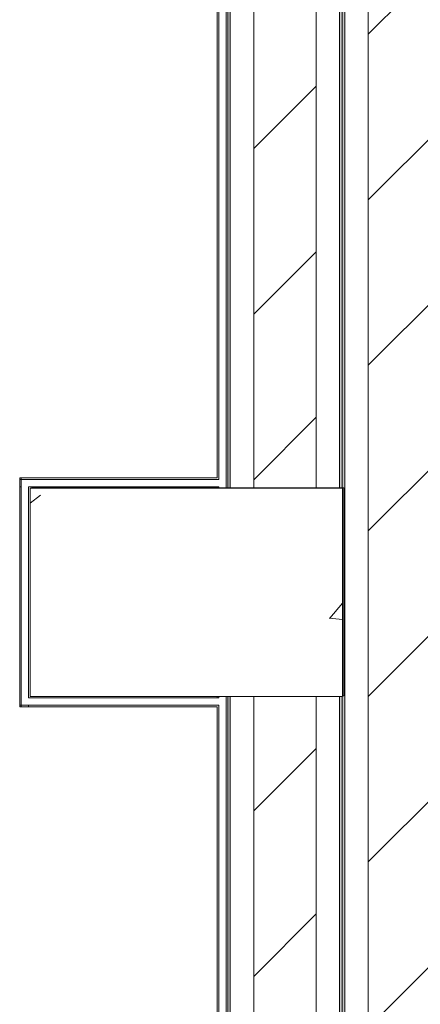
# Model space of a CAD drawing. Header units: metres. Extents: x 3 to 43.5, y -74 to -48.5.
# Tile 134 of 209: x 39.858 to 40.242, y -58.082 to -57.136. Entities that reach past the tile are written whole.
import ezdxf

# ---------------------------------------------------------------- set-up
doc = ezdxf.new("R2010")
doc.units = ezdxf.units.M
for name, color, linetype, lineweight in [('A-COLS', 7, 'Continuous', 18), ('A-WALL', 7, 'Continuous', 18), ('A-WALL-PATT', 7, 'Continuous', 18), ('S-COLS', 7, 'Continuous', 18)]:
    doc.layers.add(name, color=color, linetype=linetype, lineweight=lineweight)
pattern_1 = [(50, (21.555, -62.9), (0.5465545, -0.047815), [0.05715, -0.62865]), (355, (21.555, -62.9), (-0.105728, 0.573166), [0.04572, -0.50292]), (100.451, (21.601, -62.904), (0.440828, 0.525349), [0.04857, -0.53427]), (46.184, (21.555, -62.748), (0.813237, -0.12613), [0.08573, -0.94298]), (96.636, (21.623, -62.758), (0.712212, 0.742287), [0.07286, -0.80141]), (351.184, (21.555, -62.748), (0.712217, 0.742274), [0.06858, -0.75438]), (21, (21.631, -62.786), (0.454846, -0.306795), [0.05715, -0.62865]), (326, (21.631, -62.786), (0.185405, 0.55256), [0.04572, -0.50292]), (71.451, (21.669, -62.811), (0.640251, 0.245763), [0.04857, -0.53427]), (37.5, (21.555, -62.9), (0.009261, 0.2536672), [0.02515, -0.47168, 0.02515, -0.48539, -0.50482]), (37.5, (21.555, -62.9), (0.009261, 0.2536672), [-1.007, 0.02515, -0.47968]), (7.5, (21.555, -62.9), (0.2004558, 0.300546), [0.02515, -0.26594, 0.02515, -0.46025, -0.1924]), (7.5, (21.555, -62.9), (0.2004558, 0.300546), [-0.77648, 0.02515, -0.16726]), (327.5, (21.385, -62.9), (0.4067682, -0.0171882), [0.02515, -0.16535, 0.02515, -0.56921, -0.78867]), (327.5, (21.385, -62.9), (0.4067682, -0.0171882), [-0.78486, 0.02515, -0.76352]), (317.5, (21.309, -62.9), (0.444383, 0.0762794), [0.02515, -0.2225, 0.02515, -0.36957, -0.56007]), (317.5, (21.309, -62.9), (0.444383, 0.0762794), [-0.64237, 0.02515, -0.53492])]
pattern_2 = [(45, (21.555, -62.9), (-0.0795495, 0.0795495), [])]
pattern_3 = [(0, (21.555, -62.9), (0.381, 0.381), [0.1905, -0.5715]), (45, (21.65, -62.9), (-1.90495, 1.90495), []), (90, (21.65, -62.995), (-0.381, 0.381), [0.1905, -0.5715])]

# ---------------------------------------------------------------- blocks, each defined once
blk = doc.blocks.new('Concreto-Retangular-Coluna - 20 X 30-V42-1PAV - FRIGORÍFICA')
at = {"layer": 'S-COLS', "true_color": 0xaaaaaa}
h = blk.add_hatch(dxfattribs=at)
h.set_pattern_fill('FP_14', color=253, style=0, pattern_type=2)
h.set_pattern_definition([(320, (-5.214, 18.463), (-0.047815, -0.546555), [0.05715, -0.62865]), (265, (-5.214, 18.463), (0.573166, 0.105728), [0.04572, -0.50292]), (10.451, (-5.218, 18.417), (0.525349, -0.440828), [0.04857, -0.53427]), (316.184, (-5.062, 18.463), (-0.12613, -0.813237), [0.08572, -0.94297]), (6.636, (-5.072, 18.395), (0.742287, -0.712212), [0.07286, -0.80141]), (261.184, (-5.062, 18.463), (0.742274, -0.712217), [0.06858, -0.75438]), (291, (-5.1, 18.386), (-0.306795, -0.454846), [0.05715, -0.62865]), (236, (-5.1, 18.386), (0.55256, -0.185405), [0.04572, -0.50292]), (341.451, (-5.125, 18.348), (0.245763, -0.640251), [0.04857, -0.53427]), (307.5, (-5.214, 18.463), (0.2536672, -0.009261), [0.02515, -0.47168, 0.02515, -0.48539, -0.50482]), (307.5, (-5.214, 18.463), (0.2536672, -0.009261), [-1.007, 0.02515, -0.47968]), (277.5, (-5.214, 18.463), (0.300546, -0.200456), [0.02515, -0.26594, 0.02515, -0.46025, -0.19241]), (277.5, (-5.214, 18.463), (0.300546, -0.200456), [-0.77648, 0.02515, -0.16726]), (237.5, (-5.214, 18.632), (-0.0171882, -0.4067682), [0.02515, -0.16535, 0.02515, -0.56921, -0.78867]), (237.5, (-5.214, 18.632), (-0.0171882, -0.4067682), [-0.78486, 0.02515, -0.76352]), (227.5, (-5.214, 18.709), (0.0762794, -0.444383), [0.02515, -0.2225, 0.02515, -0.36957, -0.56007]), (227.5, (-5.214, 18.709), (0.0762794, -0.444383), [-0.64237, 0.02515, -0.53492])])
h.paths.add_polyline_path([(-0.1, 0.12837), (-0.1, -0.15), (0.1, -0.15), (0.1, 0.15), (-0.1, 0.15)])
at = {"layer": 'S-COLS', "color": 253, "true_color": 0xaaaaaa}
for p, q in [((0.1, 0.15), (-0.1, 0.15)), ((-0.1, 0.15), (-0.1, -0.15)), ((0.1, -0.15), (0.1, 0.15)), ((-0.1, -0.15), (0.1, -0.15))]:
    blk.add_line(p, q, dxfattribs=at)
blk = doc.blocks.new('4 GRE - ESCOLA DE CINEMA E AUDIOVISUAL CINE REX R07_rvt-1-1PAV - FRIGORÍFICA')
at = {"layer": 'A-WALL-PATT', "true_color": 0xd4d4d4}
h = blk.add_hatch(dxfattribs=at)
h.set_pattern_fill('FP_2', color=254, style=0, pattern_type=2)
h.set_pattern_definition(pattern_2)
h.paths.add_polyline_path([(40.29234, -71.94194), (40.29234, -51.02045), (40.19234, -51.02045), (40.19234, -71.94194), (40.21645, -71.94194)])
h = blk.add_hatch(dxfattribs=at)
h.set_pattern_fill('FP_1', color=254, style=0, pattern_type=2)
h.set_pattern_definition(pattern_1)
h.paths.add_polyline_path([(40.1676, -71.94194), (40.16984, -71.94194), (40.16984, -51.17545), (40.1676, -51.17545), (40.16734, -71.94194)])
at = {"layer": 'A-WALL-PATT', "true_color": 0xeaeaea}
h = blk.add_hatch(dxfattribs=at)
h.set_pattern_fill('FP_22', color=254, style=0, pattern_type=2)
h.set_pattern_definition(pattern_3)
h.paths.add_polyline_path([(40.05584, -63.74538), (40.05734, -63.74538), (40.05734, -61.48538), (40.05584, -61.48538), (40.05584, -63.61466)])
h.paths.add_polyline_path([(40.05584, -61.28538), (40.05734, -61.28538), (40.05734, -57.78609), (40.05584, -57.78609), (40.05584, -61.23073)])
h.paths.add_polyline_path([(40.05734, -57.58609), (40.05734, -54.49678), (40.05584, -54.49678), (40.05584, -57.58609)])
h.paths.add_polyline_path([(40.05584, -54.29678), (40.05734, -54.29678), (40.05734, -51.24612), (40.05584, -51.24612), (40.05584, -54.07892)])
at = {"layer": 'A-WALL-PATT', "true_color": 0xd4d4d4}
h = blk.add_hatch(dxfattribs=at)
h.set_pattern_fill('FP_1', color=254, style=0, pattern_type=2)
h.set_pattern_definition(pattern_1)
h.paths.add_polyline_path([(40.0597, -71.59331), (40.05984, -71.59331), (40.05984, -68.36288), (40.05734, -68.36288), (40.05734, -71.59331)])
h.paths.add_polyline_path([(40.05967, -68.16288), (40.05984, -68.16288), (40.05984, -68.16068), (40.05734, -68.16068), (40.05734, -68.16288)])
h.paths.add_polyline_path([(40.05734, -68.15218), (40.05984, -68.15218), (40.05984, -65.99307), (40.05734, -65.99307), (40.05734, -67.98521)])
h.paths.add_polyline_path([(40.05984, -65.86307), (40.05979, -63.94538), (40.05734, -63.94538), (40.05734, -65.86307)])
h.paths.add_polyline_path([(40.05734, -63.74538), (40.05984, -63.74538), (40.05984, -61.49538), (40.05734, -61.49538), (40.05734, -63.61466)])
h.paths.add_polyline_path([(40.05984, -61.48688), (40.05984, -61.48538), (40.05734, -61.48538), (40.05734, -61.48688)])
h.paths.add_polyline_path([(40.05984, -61.28538), (40.05984, -57.78609), (40.05734, -57.78609), (40.05739, -61.28538)])
h.paths.add_polyline_path([(40.05829, -57.58609), (40.05984, -57.58609), (40.05904, -54.49678), (40.05734, -54.49678), (40.05734, -57.58609)])
h.paths.add_polyline_path([(40.05908, -54.29678), (40.05984, -54.29678), (40.05982, -51.24612), (40.05734, -51.24612), (40.05734, -54.29678)])
h = blk.add_hatch(dxfattribs=at)
h.set_pattern_fill('FP_2', color=254, style=0, pattern_type=2)
h.set_pattern_definition(pattern_2)
h.paths.add_polyline_path([(40.14234, -71.59331), (40.14234, -68.36288), (40.08234, -68.36288), (40.08234, -71.59331), (40.14118, -71.59331)])
h.paths.add_polyline_path([(40.14234, -68.16288), (40.14234, -63.94538), (40.08234, -63.94538), (40.08252, -68.16288), (40.12121, -68.16288)])
h.paths.add_polyline_path([(40.14234, -63.74538), (40.14234, -61.48538), (40.08234, -61.48538), (40.08234, -63.74538), (40.09549, -63.74538)])
h.paths.add_polyline_path([(40.14234, -61.28538), (40.14234, -57.78609), (40.08234, -57.78609), (40.08234, -61.28538), (40.08351, -61.28538)])
h.paths.add_polyline_path([(40.10504, -57.58609), (40.14234, -57.58609), (40.14234, -54.49678), (40.08234, -54.49678), (40.08234, -57.58609)])
h.paths.add_polyline_path([(40.14234, -54.29678), (40.14193, -51.24612), (40.08234, -51.24612), (40.08234, -54.29678), (40.12418, -54.29678)])
h = blk.add_hatch(dxfattribs=at)
h.set_pattern_fill('FP_1', color=254, style=0, pattern_type=2)
h.set_pattern_definition(pattern_1)
h.paths.add_polyline_path([(40.16484, -71.59331), (40.16734, -71.59331), (40.16734, -68.36288), (40.16484, -68.36288), (40.16484, -71.56111)])
h.paths.add_polyline_path([(40.16484, -68.16288), (40.16734, -68.16288), (40.16734, -63.94538), (40.16484, -63.94538), (40.16484, -67.98521)])
h.paths.add_polyline_path([(40.16484, -63.74538), (40.16734, -63.74538), (40.16734, -61.48538), (40.16484, -61.48538), (40.16484, -63.61466)])
h.paths.add_polyline_path([(40.16484, -61.28538), (40.16734, -61.28538), (40.16734, -57.78609), (40.16484, -57.78609), (40.16484, -61.23073)])
h.paths.add_polyline_path([(40.16484, -57.58609), (40.16734, -57.58609), (40.16734, -54.49678), (40.16484, -54.49678), (40.16484, -57.2575)])
h.paths.add_polyline_path([(40.16484, -54.29678), (40.16734, -54.29678), (40.16734, -51.24612), (40.16484, -51.24612), (40.16484, -54.07892)])
at = {"layer": 'A-WALL-PATT', "true_color": 0xeaeaea}
h = blk.add_hatch(dxfattribs=at)
h.set_pattern_fill('FP_22', color=254, style=0, pattern_type=2)
h.set_pattern_definition(pattern_3)
h.paths.add_polyline_path([(40.04734, -57.58609), (40.04734, -57.58459), (39.86607, -57.58459), (39.86757, -57.58609), (39.8892, -57.58609)])
at = {"layer": 'A-WALL', "color": 253, "true_color": 0xaaaaaa}
for p, q in [((40.16984, -51.17545), (40.16984, -71.94194)), ((40.19234, -51.17545), (40.19234, -71.94194)), ((40.05584, -57.58609), (40.05584, -54.49678)), ((40.05734, -54.49678), (40.05734, -57.58609)), ((40.05734, -57.58609), (40.05734, -54.49678)), ((40.05984, -57.58609), (40.05984, -54.49678)), ((40.08234, -57.58609), (40.08234, -54.49678)), ((40.14234, -57.58609), (40.14234, -54.49678)), ((40.16484, -57.58609), (40.16484, -54.49678)), ((40.16734, -54.49678), (40.16734, -57.58609)), ((40.16734, -57.58609), (40.16734, -54.49678)), ((40.04884, -57.57759), (40.04884, -54.50528)), ((40.04734, -54.50678), (40.04734, -57.57609)), ((40.04734, -57.57609), (39.85757, -57.57609)), ((39.85757, -57.57609), (39.85757, -57.58609)), ((39.85907, -57.57609), (39.85757, -57.57609)), ((39.85757, -57.57609), (39.85757, -57.57759)), ((39.85757, -57.57759), (39.85907, -57.57759)), ((39.85907, -57.57759), (39.85907, -57.57609)), ((39.85907, -57.57759), (40.04734, -57.57759)), ((39.85907, -57.58459), (39.85907, -57.57759)), ((40.04884, -57.57759), (40.04734, -57.57759)), ((39.85757, -57.58459), (39.85757, -57.58609)), ((39.85757, -57.58459), (39.85907, -57.58459)), ((39.85757, -57.58609), (39.85757, -57.79609)), ((39.85907, -57.58609), (39.85907, -57.58459)), ((39.85907, -57.79459), (39.85907, -57.58609)), ((39.86607, -57.58459), (40.04734, -57.58459)), ((39.86607, -57.58609), (39.86607, -57.58459)), ((39.86607, -57.78759), (39.86607, -57.58609)), ((40.04734, -57.58609), (40.04734, -57.58459)), ((40.04884, -57.58459), (40.04734, -57.58459)), ((40.04884, -57.58609), (40.04884, -57.58459)), ((39.86757, -57.78759), (39.86607, -57.78759)), ((40.04734, -57.78759), (39.86757, -57.78759)), ((40.04734, -57.78759), (40.04734, -57.78609)), ((40.04884, -57.78759), (40.04734, -57.78759)), ((40.04884, -57.78759), (40.04884, -57.78609)), ((40.05584, -61.28538), (40.05584, -57.78609)), ((40.05734, -57.78609), (40.05734, -61.28538)), ((40.05734, -61.28538), (40.05734, -57.78609)), ((40.05984, -61.28538), (40.05984, -57.78609)), ((40.08234, -61.28538), (40.08234, -57.78609)), ((40.14234, -61.28538), (40.14234, -57.78609)), ((40.16484, -61.28538), (40.16484, -57.78609)), ((40.16734, -57.78609), (40.16734, -61.28538)), ((40.16734, -61.28538), (40.16734, -57.78609)), ((39.85907, -57.79459), (39.85757, -57.79459)), ((39.85757, -57.79459), (39.85757, -57.79609)), ((39.85757, -57.79609), (39.86757, -57.79609)), ((39.85757, -57.79609), (39.85907, -57.79609)), ((39.85907, -57.79609), (39.85907, -57.79459)), ((39.86607, -57.79459), (39.85907, -57.79459)), ((39.86757, -57.79459), (39.86607, -57.79459)), ((39.86607, -57.79609), (39.86607, -57.79459)), ((39.86607, -57.79609), (39.86757, -57.79609)), ((40.04734, -57.79459), (39.86757, -57.79459)), ((39.86757, -57.79609), (40.04734, -57.79609)), ((40.04884, -57.79459), (40.04734, -57.79459)), ((40.04734, -57.79609), (40.04734, -61.27538)), ((40.04884, -61.27688), (40.04884, -57.79459))]:
    blk.add_line(p, q, dxfattribs=at)
at = {"layer": 'S-COLS', "color": 253, "lineweight": 18, "true_color": 0xaaaaaa, "rotation": 90.00000000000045}
blk.add_blockref('Concreto-Retangular-Coluna - 20 X 30-V42-1PAV - FRIGORÍFICA', (40.01757, -57.68609), dxfattribs=at)
blk = doc.blocks.new('Family - P26-299910-1PAV - FRIGORÍFICA')
at = {"layer": 'S-COLS', "color": 253, "true_color": 0xaaaaaa}
for p, q in [((0.15, 0.1), (-0.15, 0.1)), ((0.15, -0.1), (0.15, 0.1)), ((0.14865, -0.1), (0.15, -0.1))]:
    blk.add_line(p, q, dxfattribs=at)
blk = doc.blocks.new('Family - P26-301543-1PAV - FRIGORÍFICA')
at = {"layer": 'S-COLS', "color": 253, "true_color": 0xaaaaaa}
for p, q in [((0.15, 0.1), (-0.15, 0.1)), ((0.15, -0.1), (0.15, 0.1)), ((0.14865, -0.1), (0.15, -0.1))]:
    blk.add_line(p, q, dxfattribs=at)
blk = doc.blocks.new('ESTRUTURAL CINE REX _011_IFC-1-1PAV - FRIGORÍFICA')
at = {"layer": 'A-COLS', "color": 253, "lineweight": 18, "true_color": 0xaaaaaa}
blk.add_blockref('Family - P26-301543-1PAV - FRIGORÍFICA', (40.01892, -57.68552), dxfattribs=at)
at = {"layer": 'S-COLS', "color": 253, "lineweight": 18, "true_color": 0xaaaaaa}
blk.add_blockref('Family - P26-299910-1PAV - FRIGORÍFICA', (40.01892, -57.68552), dxfattribs=at)

msp = doc.modelspace()

# ---------------------------------------------------------------- block references
at = {"lineweight": 5}
for name in ['4 GRE - ESCOLA DE CINEMA E AUDIOVISUAL CINE REX R07_rvt-1-1PAV - FRIGORÍFICA', 'ESTRUTURAL CINE REX _011_IFC-1-1PAV - FRIGORÍFICA']:
    msp.add_blockref(name, (0, 0), dxfattribs=at)

doc.saveas('drawing.dxf')
